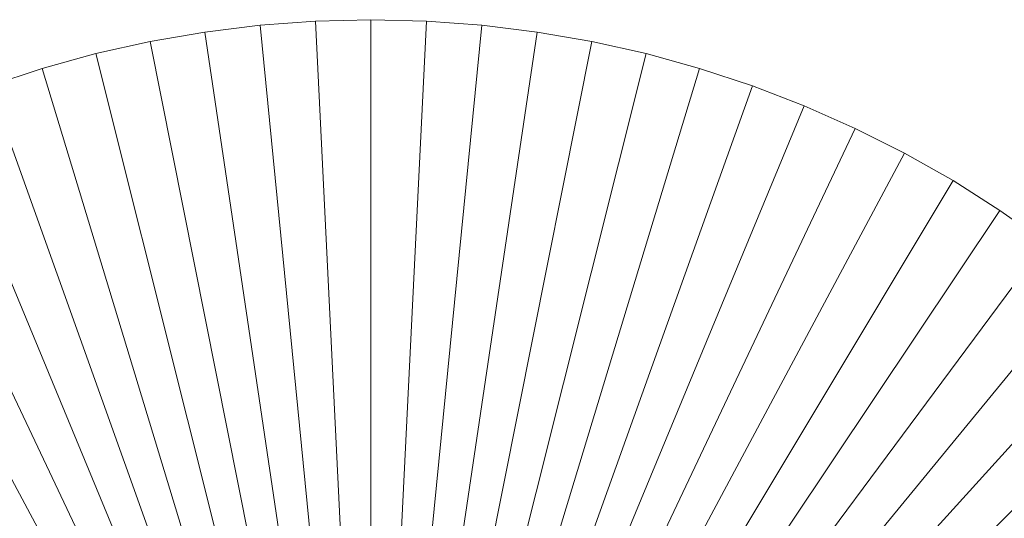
# Model space of a CAD drawing. Header units: millimetres. Extents: x -761 to -349, y 37 to 453.
# Tile 4 of 18: x -556.82 to -545.95, y 56.43 to 61.94. Entities that reach past the tile are written whole.
import ezdxf

# ---------------------------------------------------------------- set-up
doc = ezdxf.new("R2010")
doc.units = ezdxf.units.MM
doc.header["$LTSCALE"] = 20
doc.layers.add('LUCIDO_1', color=1, linetype='Continuous', lineweight=20, true_color=0xff0000)
doc.layers.add('Quote', color=7, linetype='Continuous', lineweight=9)

# ---------------------------------------------------------------- blocks, each defined once
blk = doc.blocks.new('Group')
at = {"layer": 'LUCIDO_1', "color": 5, "linetype": 'Continuous', "lineweight": 9, "transparency": 33554687}
for points in [[(-554.773, 61.803, -10109.271), (-554.164, 61.878, -10109.271), (-552.939, 49.439, -10109.271)], [(-554.773, 61.803, -10106.271), (-554.164, 61.878, -10106.271), (-554.164, 61.878, -10109.271), (-554.773, 61.803, -10109.271)], [(-552.939, 49.439, -10106.271), (-554.164, 61.878, -10106.271), (-554.773, 61.803, -10106.271)], [(-554.164, 61.878, -10109.271), (-553.552, 61.924, -10109.271), (-552.939, 49.439, -10109.271)], [(-554.164, 61.878, -10106.271), (-553.552, 61.924, -10106.271), (-553.552, 61.924, -10109.271), (-554.164, 61.878, -10109.271)], [(-552.939, 49.439, -10106.271), (-553.552, 61.924, -10106.271), (-554.164, 61.878, -10106.271)], [(-553.552, 61.924, -10109.271), (-552.939, 61.939, -10109.271), (-552.939, 49.439, -10109.271)], [(-553.552, 61.924, -10106.271), (-552.939, 61.939, -10106.271), (-552.939, 61.939, -10109.271), (-553.552, 61.924, -10109.271)], [(-552.939, 49.439, -10106.271), (-552.939, 61.939, -10106.271), (-553.552, 61.924, -10106.271)], [(-552.939, 61.939, -10109.271), (-552.326, 61.924, -10109.271), (-552.939, 49.439, -10109.271)], [(-552.939, 61.939, -10106.271), (-552.326, 61.924, -10106.271), (-552.326, 61.924, -10109.271), (-552.939, 61.939, -10109.271)], [(-552.939, 49.439, -10106.271), (-552.326, 61.924, -10106.271), (-552.939, 61.939, -10106.271)], [(-552.326, 61.924, -10109.271), (-551.714, 61.878, -10109.271), (-552.939, 49.439, -10109.271)], [(-552.939, 49.439, -10106.271), (-551.714, 61.878, -10106.271), (-552.326, 61.924, -10106.271)], [(-551.714, 61.878, -10109.271), (-551.105, 61.803, -10109.271), (-552.939, 49.439, -10109.271)], [(-552.939, 49.439, -10106.271), (-551.105, 61.803, -10106.271), (-551.714, 61.878, -10106.271)], [(-552.326, 61.924, -10106.271), (-551.714, 61.878, -10106.271), (-551.714, 61.878, -10109.271), (-552.326, 61.924, -10109.271)], [(-551.714, 61.878, -10106.271), (-551.105, 61.803, -10106.271), (-551.105, 61.803, -10109.271), (-551.714, 61.878, -10109.271)], [(-555.378, 61.699, -10109.271), (-554.773, 61.803, -10109.271), (-552.939, 49.439, -10109.271)], [(-555.378, 61.699, -10106.271), (-554.773, 61.803, -10106.271), (-554.773, 61.803, -10109.271), (-555.378, 61.699, -10109.271)], [(-552.939, 49.439, -10106.271), (-554.773, 61.803, -10106.271), (-555.378, 61.699, -10106.271)], [(-551.105, 61.803, -10109.271), (-550.501, 61.699, -10109.271), (-552.939, 49.439, -10109.271)], [(-552.939, 49.439, -10106.271), (-550.501, 61.699, -10106.271), (-551.105, 61.803, -10106.271)], [(-551.105, 61.803, -10106.271), (-550.501, 61.699, -10106.271), (-550.501, 61.699, -10109.271), (-551.105, 61.803, -10109.271)], [(-555.976, 61.564, -10109.271), (-555.378, 61.699, -10109.271), (-552.939, 49.439, -10109.271)], [(-555.976, 61.564, -10106.271), (-555.378, 61.699, -10106.271), (-555.378, 61.699, -10109.271), (-555.976, 61.564, -10109.271)], [(-552.939, 49.439, -10106.271), (-555.378, 61.699, -10106.271), (-555.976, 61.564, -10106.271)], [(-550.501, 61.699, -10109.271), (-549.902, 61.564, -10109.271), (-552.939, 49.439, -10109.271)], [(-552.939, 49.439, -10106.271), (-549.902, 61.564, -10106.271), (-550.501, 61.699, -10106.271)], [(-550.501, 61.699, -10106.271), (-549.902, 61.564, -10106.271), (-549.902, 61.564, -10109.271), (-550.501, 61.699, -10109.271)], [(-556.568, 61.401, -10109.271), (-555.976, 61.564, -10109.271), (-552.939, 49.439, -10109.271)], [(-556.568, 61.401, -10106.271), (-555.976, 61.564, -10106.271), (-555.976, 61.564, -10109.271), (-556.568, 61.401, -10109.271)], [(-552.939, 49.439, -10106.271), (-555.976, 61.564, -10106.271), (-556.568, 61.401, -10106.271)], [(-549.902, 61.564, -10109.271), (-549.311, 61.401, -10109.271), (-552.939, 49.439, -10109.271)], [(-552.939, 49.439, -10106.271), (-549.311, 61.401, -10106.271), (-549.902, 61.564, -10106.271)], [(-549.902, 61.564, -10106.271), (-549.311, 61.401, -10106.271), (-549.311, 61.401, -10109.271), (-549.902, 61.564, -10109.271)], [(-557.15, 61.208, -10109.271), (-556.568, 61.401, -10109.271), (-552.939, 49.439, -10109.271)], [(-557.15, 61.208, -10106.271), (-556.568, 61.401, -10106.271), (-556.568, 61.401, -10109.271), (-557.15, 61.208, -10109.271)], [(-552.939, 49.439, -10106.271), (-556.568, 61.401, -10106.271), (-557.15, 61.208, -10106.271)], [(-549.311, 61.401, -10109.271), (-548.728, 61.208, -10109.271), (-552.939, 49.439, -10109.271)], [(-552.939, 49.439, -10106.271), (-548.728, 61.208, -10106.271), (-549.311, 61.401, -10106.271)], [(-549.311, 61.401, -10106.271), (-548.728, 61.208, -10106.271), (-548.728, 61.208, -10109.271), (-549.311, 61.401, -10109.271)], [(-557.722, 60.987, -10109.271), (-557.15, 61.208, -10109.271), (-552.939, 49.439, -10109.271)], [(-552.939, 49.439, -10106.271), (-557.15, 61.208, -10106.271), (-557.722, 60.987, -10106.271)], [(-548.728, 61.208, -10109.271), (-548.156, 60.987, -10109.271), (-552.939, 49.439, -10109.271)], [(-552.939, 49.439, -10106.271), (-548.156, 60.987, -10106.271), (-548.728, 61.208, -10106.271)], [(-548.728, 61.208, -10106.271), (-548.156, 60.987, -10106.271), (-548.156, 60.987, -10109.271), (-548.728, 61.208, -10109.271)], [(-558.283, 60.739, -10109.271), (-557.722, 60.987, -10109.271), (-552.939, 49.439, -10109.271)], [(-552.939, 49.439, -10106.271), (-557.722, 60.987, -10106.271), (-558.283, 60.739, -10106.271)], [(-548.156, 60.987, -10109.271), (-547.595, 60.739, -10109.271), (-552.939, 49.439, -10109.271)], [(-552.939, 49.439, -10106.271), (-547.595, 60.739, -10106.271), (-548.156, 60.987, -10106.271)], [(-548.156, 60.987, -10106.271), (-547.595, 60.739, -10106.271), (-547.595, 60.739, -10109.271), (-548.156, 60.987, -10109.271)], [(-558.831, 60.463, -10109.271), (-558.283, 60.739, -10109.271), (-552.939, 49.439, -10109.271)], [(-552.939, 49.439, -10106.271), (-558.283, 60.739, -10106.271), (-558.831, 60.463, -10106.271)], [(-547.595, 60.739, -10109.271), (-547.047, 60.463, -10109.271), (-552.939, 49.439, -10109.271)], [(-552.939, 49.439, -10106.271), (-547.047, 60.463, -10106.271), (-547.595, 60.739, -10106.271)], [(-547.595, 60.739, -10106.271), (-547.047, 60.463, -10106.271), (-547.047, 60.463, -10109.271), (-547.595, 60.739, -10109.271)], [(-559.365, 60.161, -10109.271), (-558.831, 60.463, -10109.271), (-552.939, 49.439, -10109.271)], [(-552.939, 49.439, -10106.271), (-558.831, 60.463, -10106.271), (-559.365, 60.161, -10106.271)], [(-547.047, 60.463, -10109.271), (-546.513, 60.161, -10109.271), (-552.939, 49.439, -10109.271)], [(-552.939, 49.439, -10106.271), (-546.513, 60.161, -10106.271), (-547.047, 60.463, -10106.271)], [(-547.047, 60.463, -10106.271), (-546.513, 60.161, -10106.271), (-546.513, 60.161, -10109.271), (-547.047, 60.463, -10109.271)], [(-559.884, 59.832, -10109.271), (-559.365, 60.161, -10109.271), (-552.939, 49.439, -10109.271)], [(-552.939, 49.439, -10106.271), (-559.365, 60.161, -10106.271), (-559.884, 59.832, -10106.271)], [(-546.513, 60.161, -10109.271), (-545.995, 59.832, -10109.271), (-552.939, 49.439, -10109.271)], [(-552.939, 49.439, -10106.271), (-545.995, 59.832, -10106.271), (-546.513, 60.161, -10106.271)], [(-546.513, 60.161, -10106.271), (-545.995, 59.832, -10106.271), (-545.995, 59.832, -10109.271), (-546.513, 60.161, -10109.271)], [(-560.385, 59.479, -10109.271), (-559.884, 59.832, -10109.271), (-552.939, 49.439, -10109.271)], [(-552.939, 49.439, -10106.271), (-559.884, 59.832, -10106.271), (-560.385, 59.479, -10106.271)], [(-545.995, 59.832, -10109.271), (-545.493, 59.479, -10109.271), (-552.939, 49.439, -10109.271)], [(-552.939, 49.439, -10106.271), (-545.493, 59.479, -10106.271), (-545.995, 59.832, -10106.271)], [(-545.995, 59.832, -10106.271), (-545.493, 59.479, -10106.271), (-545.493, 59.479, -10109.271), (-545.995, 59.832, -10109.271)], [(-560.869, 59.101, -10109.271), (-560.385, 59.479, -10109.271), (-552.939, 49.439, -10109.271)], [(-552.939, 49.439, -10106.271), (-560.385, 59.479, -10106.271), (-560.869, 59.101, -10106.271)], [(-545.493, 59.479, -10109.271), (-545.009, 59.101, -10109.271), (-552.939, 49.439, -10109.271)], [(-552.939, 49.439, -10106.271), (-545.009, 59.101, -10106.271), (-545.493, 59.479, -10106.271)], [(-561.333, 58.701, -10109.271), (-560.869, 59.101, -10109.271), (-552.939, 49.439, -10109.271)], [(-552.939, 49.439, -10106.271), (-560.869, 59.101, -10106.271), (-561.333, 58.701, -10106.271)], [(-545.009, 59.101, -10109.271), (-544.545, 58.701, -10109.271), (-552.939, 49.439, -10109.271)], [(-552.939, 49.439, -10106.271), (-544.545, 58.701, -10106.271), (-545.009, 59.101, -10106.271)], [(-561.778, 58.278, -10109.271), (-561.333, 58.701, -10109.271), (-552.939, 49.439, -10109.271)], [(-552.939, 49.439, -10106.271), (-561.333, 58.701, -10106.271), (-561.778, 58.278, -10106.271)], [(-544.545, 58.701, -10109.271), (-544.1, 58.278, -10109.271), (-552.939, 49.439, -10109.271)], [(-552.939, 49.439, -10106.271), (-544.1, 58.278, -10106.271), (-544.545, 58.701, -10106.271)], [(-562.201, 57.833, -10109.271), (-561.778, 58.278, -10109.271), (-552.939, 49.439, -10109.271)], [(-552.939, 49.439, -10106.271), (-561.778, 58.278, -10106.271), (-562.201, 57.833, -10106.271)], [(-544.1, 58.278, -10109.271), (-543.677, 57.833, -10109.271), (-552.939, 49.439, -10109.271)], [(-552.939, 49.439, -10106.271), (-543.677, 57.833, -10106.271), (-544.1, 58.278, -10106.271)], [(-562.601, 57.369, -10109.271), (-562.201, 57.833, -10109.271), (-552.939, 49.439, -10109.271)], [(-552.939, 49.439, -10106.271), (-562.201, 57.833, -10106.271), (-562.601, 57.369, -10106.271)], [(-543.677, 57.833, -10109.271), (-543.277, 57.369, -10109.271), (-552.939, 49.439, -10109.271)], [(-552.939, 49.439, -10106.271), (-543.277, 57.369, -10106.271), (-543.677, 57.833, -10106.271)], [(-562.979, 56.885, -10109.271), (-562.601, 57.369, -10109.271), (-552.939, 49.439, -10109.271)], [(-552.939, 49.439, -10106.271), (-562.601, 57.369, -10106.271), (-562.979, 56.885, -10106.271)], [(-543.277, 57.369, -10109.271), (-542.899, 56.885, -10109.271), (-552.939, 49.439, -10109.271)], [(-552.939, 49.439, -10106.271), (-542.899, 56.885, -10106.271), (-543.277, 57.369, -10106.271)], [(-563.332, 56.384, -10109.271), (-562.979, 56.885, -10109.271), (-552.939, 49.439, -10109.271)], [(-552.939, 49.439, -10106.271), (-562.979, 56.885, -10106.271), (-563.332, 56.384, -10106.271)], [(-542.899, 56.885, -10109.271), (-542.546, 56.384, -10109.271), (-552.939, 49.439, -10109.271)], [(-552.939, 49.439, -10106.271), (-542.546, 56.384, -10106.271), (-542.899, 56.885, -10106.271)]]:
    blk.add_3dface(points, dxfattribs=at)
blk = doc.blocks.new('Group-2')
at = {"layer": 'LUCIDO_1', "color": 5, "transparency": 33554687}
blk.add_blockref('Group', (0, 0), dxfattribs=at)

msp = doc.modelspace()

# ---------------------------------------------------------------- block references
at = {"layer": 'Quote', "color": 7, "transparency": 33554687}
msp.add_blockref('Group-2', (0, 0), dxfattribs=at)

doc.saveas('drawing.dxf')
